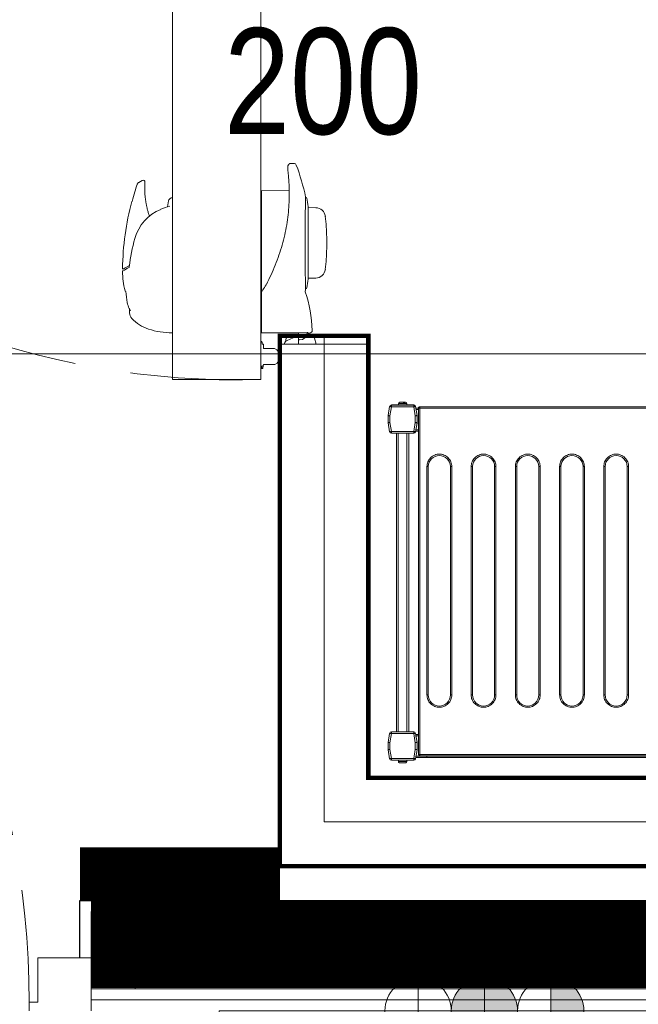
# Model space of a CAD drawing. Header units: millimetres. Extents: x -13532 to 2392, y -5241 to 5322.
# Tile 170 of 256: x -11407 to -11337, y 2017 to 2129. Entities that reach past the tile are written whole.
import ezdxf

# ---------------------------------------------------------------- set-up
doc = ezdxf.new("R2010")
doc.units = ezdxf.units.MM
doc.linetypes.add('DASHED', pattern=[19.05, 12.7, -6.35])
doc.linetypes.add('DGN_STYLE_2', pattern=[30.2, 18.12, -12.08])
doc.layers.get('0').update_dxf_attribs({"lineweight": 9, "true_color": 0x939393})
doc.layers.get('Defpoints').update_dxf_attribs({"true_color": 0xdae6d4})
for name, color, linetype, lineweight, true_color in [('a___wymiary', 7, 'Continuous', 5, 0x666666), ('batting - AGP1', 7, 'Continuous', 5, 0xadadad), ('daszed - TAPETA WINYLOWA', 7, 'Continuous', 13, 0x99c0fe), ('drzwi - AGP1', 7, 'Continuous', 13, 0x7f7f7f), ('EI15151515', 7, 'Continuous', 5, 0xf97533), ('Komory', 7, 'Continuous', 9, 0xcfcfcf), ('Meble - AGP1', 7, 'Continuous', 15, 0x999999), ('OPIS - AGP1', 7, 'Continuous', 0, 0x7f7f7f), ('profil - AGP1', 7, 'Continuous', 5, 0x3f3f3f), ('Regały', 7, 'Continuous', 9, 0xcfcfcf), ('WYMIARY - AGP1', 7, 'Continuous', 5, 0x716d5a)]:
    doc.layers.add(name, color=color, linetype=linetype, lineweight=lineweight, true_color=true_color)
for name, color, linetype, lineweight in [('CHLODNICTWO', 94, 'Continuous', 9), ('cz-gr', 122, 'Continuous', 30), ('GK - ŚRODEK - AGP1', 32, 'Continuous', 5)]:
    doc.layers.add(name, color=color, linetype=linetype, lineweight=lineweight)
doc.styles.add('Arch-Dim', font='simplex.shx', dxfattribs={"width": 0.75})
doc.styles.add('ARIAL', font='arial.ttf', dxfattribs={"width": 0.8})
doc.styles.add('ARIAL NARROW', font='ARIALN.TTF', dxfattribs={"width": 0.9})
doc.styles.add('JACEK_07', font='simplex.shx', dxfattribs={"width": 0.7})
doc.styles.add('text', font='simplex.shx')
doc.linetypes.add('BATTING', pattern='A,0.0001,-0.1,[134,ltypeshp.shx,S=0.1,R=0,X=-0.1,Y=0],-0.2,[134,ltypeshp.shx,S=0.1,R=180,X=0.1,Y=0],-0.1', length=0.4001)
doc.dimstyles.new('wymiary 10', dxfattribs={"dimscale": 2, "dimtxt": 2.5, "dimasz": 1, "dimexe": 1, "dimexo": 2.5, "dimgap": 0.25, "dimtad": 1, "dimdec": 1, "dimzin": 9, "dimtxsty": 'Arch-Dim', "dimblk": 'ARCHTICK', "dimcen": 1, "dimdle": 1, "dimclrd": 256, "dimclre": 256, "dimclrt": 256, "dimadec": 0, "dimazin": 0, "dimtfac": 1, "dimtdec": 1, "dimtofl": 0, "dimtmove": 1, "dimatfit": 3, "dimldrblk": 'NONE', "dimfxl": 1, "dimtolj": 1, "dimtzin": 0, "dimarcsym": 0})
doc.dimstyles.new('wymiary agp1', dxfattribs={"dimtxt": 15, "dimasz": 5, "dimexe": 5, "dimexo": 5, "dimgap": 1.8, "dimtad": 1, "dimdec": 3, "dimrnd": 0.5, "dimdsep": 46, "dimtxsty": 'ARIAL NARROW', "dimblk": 'znacznik', "dimcen": 1.5, "dimse1": 1, "dimse2": 1, "dimclrd": 256, "dimclre": 256, "dimazin": 0, "dimtfac": 1, "dimtdec": 3, "dimtmove": 1, "dimatfit": 3, "dimldrblk": 'znacznik', "dimfxl": 1000, "dimfxlon": 1, "dimlwd": -1, "dimarcsym": 0})

# ---------------------------------------------------------------- blocks, each defined once
blk = doc.blocks.new('*U169')
for p, q in [((110.5, 3), (104.5, 3)), ((104.5, -2), (104.5, 3)), ((110.5, 3), (110.5, -3)), ((103.5, -2), (103.5, -3)), ((103.5, -2), (104.5, -2))]:
    blk.add_line(p, q)
at = {"linetype": 'DASHED'}
blk.add_arc((8.5, -2), 95, 0, 90, dxfattribs=at)
for p in [(111, 3), (111, 0)]:
    blk.add_point(p)
blk = doc.blocks.new('_ArchTick')
at = {"color": 0, "linetype": 'ByBlock', "const_width": 0.15}
blk.add_lwpolyline([(-0.5, -0.5), (0.5, 0.5)], dxfattribs=at)
blk = doc.blocks.new('*D5390')
at = {"layer": 'Defpoints', "color": 0}
for p in [(60, -51.84), (0, -70), (60, -70)]:
    blk.add_point(p, dxfattribs=at)
at = {"layer": 'Meble - AGP1', "lineweight": -2}
for p, q in [((0, -65), (0, -49.84)), ((60, -65), (60, -49.84)), ((-2, -51.84), (62, -51.84))]:
    blk.add_line(p, q, dxfattribs=at)
at = {"layer": 'Meble - AGP1', "lineweight": -2, "xscale": 2, "yscale": 2, "zscale": 2, "rotation": 180}
blk.add_blockref('_ArchTick', (0, -51.84), dxfattribs=at)
at = {"layer": 'Meble - AGP1', "lineweight": -2, "xscale": 2, "yscale": 2, "zscale": 2}
blk.add_blockref('_ArchTick', (60, -51.84), dxfattribs=at)
at = {"layer": 'Meble - AGP1', "insert": (30, -47.94), "char_height": 5, "attachment_point": 5, "style": 'Arch-Dim'}
blk.add_mtext('\\A1;60', dxfattribs=at)
blk = doc.blocks.new('_None', base_point=(2.5, 0))
blk = doc.blocks.new('Woda_ciepla')
for p, q in [((0, -7.5), (0, 7.5)), ((0, 0), (0, 7.5)), ((7.5, 0), (-7.5, 0))]:
    blk.add_line(p, q)
blk.add_circle((0, 0), 3.75)
blk = doc.blocks.new('Odplyw_wody')
blk.add_hatch(color=256).paths.add_polyline_path([(0, 3.75, -1), (0, -3.75, -1)])
for p, q in [((0, -7.5), (0, 7.5)), ((7.5, 0), (-7.5, 0))]:
    blk.add_line(p, q)
blk.add_circle((0, 0), 3.75)
blk = doc.blocks.new('Woda_zimna')
blk.add_hatch(color=256).paths.add_polyline_path([(0, 3.75, -0.414214), (3.75, 0), (-3.75, 0, -0.414214)])
for p, q in [((0, -7.5), (0, 7.5)), ((7.5, 0), (-7.5, 0))]:
    blk.add_line(p, q)
blk.add_circle((0, 0), 3.75)
blk = doc.blocks.new('*U385')
at = {"const_width": 0.5}
blk.add_lwpolyline([(140, 190), (140, 200), (200, 200), (200, 0), (0, 0), (0, 200), (60, 200), (60, 190), (10, 190), (10, 10), (190, 10), (190, 190)], close=True, dxfattribs=at)
at = {"layer": 'batting - AGP1', "linetype": 'BATTING', "ltscale": 11}
blk.add_lwpolyline([(60, 195), (5, 195), (5, 5), (195, 5), (195, 195), (140, 195)], dxfattribs=at)
blk = doc.blocks.new('*U387')
at = {"layer": 'Meble - AGP1', "lineweight": 15}
for p, q in [((1.73, 0), (1.82, 0)), ((0.18, -0.47), (0, -1.51)), ((0.18, -0.47), (0, -1.5)), ((0.38, -0.51), (0.2, -1.53)), ((2.9, -0.3), (0.38, -0.3)), ((0.38, -0.31), (0.38, -0.51)), ((2.9, -0.31), (0.38, -0.31)), ((2.9, -0.51), (0.38, -0.51)), ((1.17, -0.15), (1.17, -0.3)), ((2.12, -0.15), (1.17, -0.15)), ((1.88, -0.12), (1.76, -0.12)), ((2.12, -0.3), (2.12, -0.15)), ((2.9, -0.51), (2.9, -0.31)), ((3.08, -1.53), (2.9, -0.51)), ((3.28, -1.51), (3.1, -0.47)), ((3.28, -1.5), (3.1, -0.47)), ((3.43, -0.68), (3.14, -0.68)), ((3.43, -0.82), (3.16, -0.82)), ((3.43, -0.67), (3.43, -39.87)), ((3.58, -0.67), (3.43, -0.67)), ((3.58, -0.52), (3.58, -0.52)), ((42.98, -0.52), (3.58, -0.52)), ((3.58, -0.52), (3.58, -0.67)), ((42.98, -0.67), (3.58, -0.67)), ((3.58, -0.67), (3.58, -39.87)), ((0, -1.5), (0, -2.3)), ((0, -1.51), (0, -2.29)), ((0.2, -1.53), (0.2, -2.29)), ((3.08, -2.29), (3.08, -1.53)), ((3.28, -1.51), (3.28, -1.5)), ((3.28, -2.29), (3.28, -1.51)), ((0, -2.29), (0.2, -2.29)), ((0, -2.3), (0, -2.3)), ((0, -2.33), (0.18, -3.34)), ((0.2, -2.29), (0.38, -3.31)), ((0.38, -3.31), (2.9, -3.31)), ((0.38, -3.31), (0.38, -3.51)), ((2.9, -3.31), (3.08, -2.29)), ((2.9, -3.51), (2.9, -3.31)), ((3.08, -2.29), (3.28, -2.29)), ((3.1, -3.34), (3.28, -2.33)), ((3.43, -3.28), (3.12, -3.28)), ((3.28, -2.38), (3.15, -3.12)), ((3.43, -3.12), (3.15, -3.12)), ((3.28, -2.3), (3.28, -2.29)), ((3.28, -2.3), (3.28, -2.38)), ((3.28, -2.3), (3.28, -2.3)), ((0.38, -3.51), (2.9, -3.51)), ((0.94, -3.51), (0.94, -37.3)), ((1.14, -3.51), (1.14, -37.3)), ((2.14, -3.51), (2.14, -37.3)), ((2.34, -3.51), (2.34, -37.3)), ((4.4, -33.12), (4.4, -7.27)), ((4.4, -7.27), (4.55, -7.27)), ((4.55, -33.12), (4.55, -7.27)), ((7.05, -7.27), (7.05, -33.12)), ((7.05, -7.27), (7.2, -7.27)), ((7.2, -7.27), (7.2, -33.12)), ((9.4, -33.12), (9.4, -7.27)), ((9.4, -7.27), (9.55, -7.27)), ((9.55, -33.12), (9.55, -7.27)), ((12.05, -7.27), (12.05, -33.12)), ((12.05, -7.27), (12.2, -7.27)), ((12.2, -7.27), (12.2, -33.12)), ((14.4, -33.12), (14.4, -7.27)), ((14.4, -7.27), (14.55, -7.27)), ((14.55, -33.12), (14.55, -7.27)), ((17.05, -7.27), (17.05, -33.12)), ((17.05, -7.27), (17.2, -7.27)), ((17.2, -7.27), (17.2, -33.12)), ((19.4, -33.12), (19.4, -7.27)), ((19.4, -7.27), (19.55, -7.27)), ((19.55, -33.12), (19.55, -7.27)), ((22.05, -7.27), (22.05, -33.12)), ((22.05, -7.27), (22.2, -7.27)), ((22.2, -7.27), (22.2, -33.12)), ((24.4, -33.12), (24.4, -7.27)), ((24.4, -7.27), (24.55, -7.27)), ((24.55, -33.12), (24.55, -7.27)), ((27.05, -7.27), (27.05, -33.12)), ((27.05, -7.27), (27.2, -7.27)), ((27.2, -7.27), (27.2, -33.12)), ((4.4, -33.12), (4.55, -33.12)), ((7.2, -33.12), (7.05, -33.12)), ((9.4, -33.12), (9.55, -33.12)), ((12.2, -33.12), (12.05, -33.12)), ((14.4, -33.12), (14.55, -33.12)), ((17.2, -33.12), (17.05, -33.12)), ((19.4, -33.12), (19.55, -33.12)), ((22.2, -33.12), (22.05, -33.12)), ((24.4, -33.12), (24.55, -33.12)), ((27.2, -33.12), (27.05, -33.12)), ((0.18, -37.47), (0, -38.5)), ((0, -38.5), (0.18, -37.47)), ((0.38, -37.5), (0.2, -38.52)), ((0.38, -37.3), (0.38, -37.5)), ((2.9, -37.3), (0.38, -37.3)), ((2.9, -37.5), (0.38, -37.5)), ((2.9, -37.5), (2.9, -37.3)), ((3.08, -38.52), (2.9, -37.5)), ((3.28, -38.5), (3.1, -37.47)), ((3.43, -37.58), (3.12, -37.58)), ((3.15, -37.73), (3.28, -38.48)), ((3.43, -37.73), (3.15, -37.73)), ((0, -38.5), (0, -39.28)), ((0, -39.3), (0, -38.5)), ((0.2, -38.52), (0.2, -39.28)), ((3.08, -39.28), (3.08, -38.52)), ((3.28, -38.48), (3.28, -38.5)), ((3.28, -39.28), (3.28, -38.5)), ((0, -39.28), (0.2, -39.28)), ((0.18, -40.33), (0, -39.3)), ((0, -39.32), (0.18, -40.33)), ((0.2, -39.28), (0.38, -40.3)), ((2.9, -40.3), (3.08, -39.28)), ((3.08, -39.28), (3.28, -39.28)), ((3.1, -40.33), (3.28, -39.32)), ((4.38, -40.03), (3.16, -40.03)), ((3.28, -39.28), (3.28, -39.3)), ((3.28, -39.3), (3.28, -39.32)), ((3.43, -39.87), (3.58, -39.87)), ((3.58, -39.87), (42.98, -39.87)), ((3.58, -39.97), (3.58, -39.87)), ((3.58, -40.02), (3.58, -39.97)), ((3.58, -40.02), (42.98, -40.02)), ((4.38, -40.02), (4.38, -40.03)), ((131.28, -40.03), (4.38, -40.03)), ((4.38, -40.03), (4.38, -40.18)), ((0.38, -40.3), (2.9, -40.3)), ((0.38, -40.3), (0.38, -40.5)), ((0.38, -40.5), (2.9, -40.5)), ((1.17, -40.5), (1.17, -40.65)), ((1.17, -40.65), (2.12, -40.65)), ((1.17, -40.68), (1.17, -40.68)), ((2.11, -40.68), (2.11, -40.68)), ((2.12, -40.65), (2.12, -40.5)), ((2.9, -40.5), (2.9, -40.3)), ((4.38, -40.18), (3.13, -40.18)), ((131.28, -40.18), (4.38, -40.18))]:
    blk.add_line(p, q, dxfattribs=at)
at = {"layer": 'Meble - AGP1', "lineweight": 15, "flags": 128}
for points in [[(0.38, -0.51), (0.34, -0.5), (0.3, -0.5), (0.27, -0.49), (0.24, -0.48), (0.22, -0.48), (0.2, -0.48), (0.19, -0.47), (0.18, -0.47)], [(3.1, -0.47), (3.1, -0.47), (3.09, -0.48), (3.07, -0.48), (3.04, -0.48), (3.01, -0.49), (2.98, -0.5), (2.94, -0.5), (2.9, -0.51)], [(0, -1.51), (0, -1.51), (0.01, -1.51), (0.03, -1.51), (0.05, -1.51), (0.07, -1.52), (0.1, -1.52), (0.13, -1.52), (0.17, -1.52), (0.2, -1.53)], [(3.08, -1.53), (3.12, -1.52), (3.16, -1.52), (3.19, -1.52), (3.22, -1.51), (3.25, -1.51), (3.27, -1.51), (3.28, -1.51), (3.28, -1.51)], [(0.2, -2.29), (0.16, -2.3), (0.12, -2.3), (0.09, -2.31), (0.06, -2.32), (0.04, -2.32), (0.02, -2.32), (0.01, -2.33), (0, -2.33)], [(0.18, -3.34), (0.19, -3.34), (0.2, -3.34), (0.22, -3.34), (0.24, -3.33), (0.27, -3.33), (0.3, -3.32), (0.34, -3.32), (0.38, -3.31)], [(2.9, -3.31), (2.94, -3.32), (2.98, -3.32), (3.01, -3.33), (3.04, -3.33), (3.07, -3.34), (3.09, -3.34), (3.1, -3.34), (3.1, -3.34)], [(3.28, -2.33), (3.28, -2.33), (3.27, -2.32), (3.25, -2.32), (3.22, -2.32), (3.19, -2.31), (3.16, -2.3), (3.12, -2.3), (3.08, -2.29)], [(3.15, -3.12), (3.15, -3.15), (3.14, -3.18), (3.14, -3.2), (3.13, -3.22), (3.13, -3.24), (3.13, -3.25), (3.13, -3.27), (3.12, -3.27), (3.12, -3.28)], [(0.38, -37.5), (0.34, -37.49), (0.3, -37.49), (0.27, -37.48), (0.24, -37.48), (0.22, -37.47), (0.2, -37.47), (0.19, -37.47), (0.18, -37.47)], [(3.1, -37.47), (3.1, -37.47), (3.09, -37.47), (3.07, -37.47), (3.04, -37.48), (3.01, -37.48), (2.98, -37.49), (2.94, -37.49), (2.9, -37.5)], [(3.12, -37.58), (3.13, -37.58), (3.13, -37.59), (3.13, -37.6), (3.13, -37.62), (3.14, -37.64), (3.14, -37.67), (3.15, -37.7), (3.15, -37.73)], [(0, -38.5), (0, -38.5), (0.02, -38.5), (0.03, -38.5), (0.06, -38.51), (0.09, -38.51), (0.12, -38.51), (0.16, -38.51), (0.2, -38.52)], [(3.08, -38.52), (3.12, -38.51), (3.15, -38.51), (3.18, -38.51), (3.21, -38.51), (3.24, -38.5), (3.26, -38.5), (3.27, -38.5), (3.28, -38.5), (3.28, -38.5)], [(0.2, -39.28), (0.16, -39.29), (0.12, -39.3), (0.09, -39.3), (0.06, -39.31), (0.04, -39.31), (0.02, -39.31), (0.01, -39.32), (0, -39.32)], [(3.28, -39.32), (3.28, -39.32), (3.27, -39.31), (3.25, -39.31), (3.22, -39.31), (3.19, -39.3), (3.16, -39.3), (3.12, -39.29), (3.08, -39.28)], [(0.18, -40.33), (0.19, -40.33), (0.2, -40.33), (0.22, -40.33), (0.24, -40.32), (0.27, -40.32), (0.3, -40.31), (0.34, -40.31), (0.38, -40.3)], [(2.9, -40.3), (2.94, -40.31), (2.98, -40.31), (3.01, -40.32), (3.04, -40.32), (3.07, -40.33), (3.09, -40.33), (3.1, -40.33), (3.1, -40.33)]]:
    blk.add_lwpolyline(points, dxfattribs=at)
at = {"layer": 'Meble - AGP1', "lineweight": 15}
for centre, radius, start, end in [((0.38, -0.5), 0.2, 90, 170), ((0.38, -0.51), 0.2, 90, 170), ((1.32, -0.15), 0.15, 90, 180), ((1.97, -0.15), 0.15, 0, 90), ((2.9, -0.5), 0.2, 10, 90), ((2.9, -0.51), 0.2, 10, 90), ((0.2, -2.29), 0.2, 180, 190), ((3.08, -2.29), 0.2, 350, 0), ((0.38, -3.31), 0.2, 190, 270), ((2.9, -3.31), 0.2, 270, 350), ((5.8, -7.27), 1.25, 0, 180), ((10.8, -7.27), 1.25, 0, 180), ((15.8, -7.27), 1.25, 0, 180), ((20.8, -7.27), 1.25, 0, 180), ((25.8, -7.27), 1.25, 0, 180), ((5.8, -33.12), 1.25, 180, 0), ((10.8, -33.12), 1.25, 180, 0), ((15.8, -33.12), 1.25, 180, 0), ((20.8, -33.12), 1.25, 180, 0), ((25.8, -33.12), 1.25, 180, 0), ((0.38, -37.5), 0.2, 90, 170), ((0.38, -37.5), 0.2, 90, 170), ((2.9, -37.5), 0.2, 10, 90), ((0.2, -39.28), 0.2, 180, 190), ((3.08, -39.28), 0.2, 350, 0), ((3.58, -39.87), 0.15, 180, 270), ((0.38, -40.3), 0.2, 190, 270), ((0.38, -40.3), 0.2, 190, 270), ((1.32, -40.65), 0.15, 180, 191.537), ((1.97, -40.65), 0.15, 348.463, 0), ((2.9, -40.3), 0.2, 270, 350)]:
    blk.add_arc(centre, radius, start, end, dxfattribs=at)
for points, knots in [([(1.71, 0), (1.67, 0), (1.6, 0), (1.49, 0), (1.39, 0), (1.34, 0), (1.31, 0), (1.32, 0), (1.32, 0)], [0, 0, 0, 0, 0.188945, 0.389816, 0.590684, 0.779625, 0.968579, 1, 1, 1, 1]), ([(1.76, -0.12), (1.76, -0.1), (1.76, -0.07), (1.75, -0.03), (1.73, -0.01), (1.72, 0), (1.71, 0)], [0, 0, 0, 0, 0.243636, 0.487267, 0.73198, 1, 1, 1, 1]), ([(1.92, 0), (1.91, 0), (1.89, 0), (1.85, 0), (1.82, 0)], [0, 0, 0, 0, 0.31192, 1, 1, 1, 1]), ([(1.82, 0), (1.83, 0), (1.84, -0.01), (1.86, -0.03), (1.87, -0.07), (1.87, -0.1), (1.88, -0.12)], [0, 0, 0, 0, 0.250222, 0.500532, 0.748158, 1, 1, 1, 1]), ([(3.58, -0.52), (3.57, -0.52), (3.55, -0.52), (3.52, -0.53), (3.5, -0.55), (3.47, -0.57), (3.44, -0.61), (3.44, -0.65), (3.43, -0.67)], [0, 0, 0, 0, 0.130769, 0.260026, 0.387968, 0.514575, 0.761736, 1, 1, 1, 1]), ([(4.4, -7.27), (4.41, -7.18), (4.42, -7), (4.49, -6.74), (4.62, -6.49), (4.81, -6.27), (5.03, -6.09), (5.28, -5.96), (5.54, -5.88), (5.8, -5.86), (6.06, -5.88), (6.33, -5.96), (6.58, -6.09), (6.8, -6.27), (6.98, -6.49), (7.11, -6.74), (7.19, -7), (7.2, -7.18), (7.2, -7.27)], [0, 0, 0, 0, 0.058258, 0.120006, 0.18432, 0.25, 0.31568, 0.379994, 0.441742, 0.5, 0.558258, 0.620006, 0.68432, 0.75, 0.81568, 0.879994, 0.941742, 1, 1, 1, 1]), ([(9.4, -7.27), (9.41, -7.18), (9.42, -7), (9.49, -6.74), (9.62, -6.49), (9.81, -6.27), (10.03, -6.09), (10.28, -5.96), (10.54, -5.88), (10.8, -5.86), (11.06, -5.88), (11.33, -5.96), (11.58, -6.09), (11.8, -6.27), (11.98, -6.49), (12.11, -6.74), (12.19, -7), (12.2, -7.18), (12.2, -7.27)], [0, 0, 0, 0, 0.058258, 0.120006, 0.18432, 0.25, 0.31568, 0.379994, 0.441742, 0.5, 0.558258, 0.620006, 0.68432, 0.75, 0.81568, 0.879994, 0.941742, 1, 1, 1, 1]), ([(14.4, -7.27), (14.41, -7.18), (14.42, -7), (14.49, -6.74), (14.62, -6.49), (14.81, -6.27), (15.03, -6.09), (15.28, -5.96), (15.54, -5.88), (15.8, -5.86), (16.06, -5.88), (16.33, -5.96), (16.58, -6.09), (16.8, -6.27), (16.98, -6.49), (17.11, -6.74), (17.19, -7), (17.2, -7.18), (17.2, -7.27)], [0, 0, 0, 0, 0.058258, 0.120006, 0.18432, 0.25, 0.31568, 0.379994, 0.441742, 0.5, 0.558258, 0.620006, 0.68432, 0.75, 0.81568, 0.879994, 0.941742, 1, 1, 1, 1]), ([(19.4, -7.27), (19.41, -7.18), (19.42, -7), (19.49, -6.74), (19.62, -6.49), (19.81, -6.27), (20.03, -6.09), (20.28, -5.96), (20.54, -5.88), (20.8, -5.86), (21.06, -5.88), (21.33, -5.96), (21.58, -6.09), (21.8, -6.27), (21.98, -6.49), (22.11, -6.74), (22.19, -7), (22.2, -7.18), (22.2, -7.27)], [0, 0, 0, 0, 0.058258, 0.120006, 0.18432, 0.25, 0.31568, 0.379994, 0.441742, 0.5, 0.558258, 0.620006, 0.68432, 0.75, 0.81568, 0.879994, 0.941742, 1, 1, 1, 1]), ([(24.4, -7.27), (24.41, -7.18), (24.42, -7), (24.49, -6.74), (24.62, -6.49), (24.81, -6.27), (25.03, -6.09), (25.28, -5.96), (25.54, -5.88), (25.8, -5.86), (26.06, -5.88), (26.33, -5.96), (26.58, -6.09), (26.8, -6.27), (26.98, -6.49), (27.11, -6.74), (27.19, -7), (27.2, -7.18), (27.2, -7.27)], [0, 0, 0, 0, 0.058258, 0.120006, 0.18432, 0.25, 0.31568, 0.379994, 0.441742, 0.5, 0.558258, 0.620006, 0.68432, 0.75, 0.81568, 0.879994, 0.941742, 1, 1, 1, 1]), ([(7.2, -33.12), (7.2, -33.2), (7.19, -33.38), (7.11, -33.64), (6.98, -33.89), (6.8, -34.11), (6.58, -34.29), (6.33, -34.42), (6.06, -34.5), (5.8, -34.52), (5.54, -34.5), (5.28, -34.42), (5.03, -34.29), (4.81, -34.11), (4.62, -33.89), (4.49, -33.64), (4.42, -33.38), (4.41, -33.2), (4.4, -33.12)], [0, 0, 0, 0, 0.058258, 0.120006, 0.18432, 0.25, 0.31568, 0.379994, 0.441742, 0.5, 0.558258, 0.620006, 0.68432, 0.75, 0.81568, 0.879994, 0.941742, 1, 1, 1, 1]), ([(12.2, -33.12), (12.2, -33.2), (12.19, -33.38), (12.11, -33.64), (11.98, -33.89), (11.8, -34.11), (11.58, -34.29), (11.33, -34.42), (11.06, -34.5), (10.8, -34.52), (10.54, -34.5), (10.28, -34.42), (10.03, -34.29), (9.81, -34.11), (9.62, -33.89), (9.49, -33.64), (9.42, -33.38), (9.41, -33.2), (9.4, -33.12)], [0, 0, 0, 0, 0.058258, 0.120006, 0.18432, 0.25, 0.31568, 0.379994, 0.441742, 0.5, 0.558258, 0.620006, 0.68432, 0.75, 0.81568, 0.879994, 0.941742, 1, 1, 1, 1]), ([(17.2, -33.12), (17.2, -33.2), (17.19, -33.38), (17.11, -33.64), (16.98, -33.89), (16.8, -34.11), (16.58, -34.29), (16.33, -34.42), (16.06, -34.5), (15.8, -34.52), (15.54, -34.5), (15.28, -34.42), (15.03, -34.29), (14.81, -34.11), (14.62, -33.89), (14.49, -33.64), (14.42, -33.38), (14.41, -33.2), (14.4, -33.12)], [0, 0, 0, 0, 0.058258, 0.120006, 0.18432, 0.25, 0.31568, 0.379994, 0.441742, 0.5, 0.558258, 0.620006, 0.68432, 0.75, 0.81568, 0.879994, 0.941742, 1, 1, 1, 1]), ([(22.2, -33.12), (22.2, -33.2), (22.19, -33.38), (22.11, -33.64), (21.98, -33.89), (21.8, -34.11), (21.58, -34.29), (21.33, -34.42), (21.06, -34.5), (20.8, -34.52), (20.54, -34.5), (20.28, -34.42), (20.03, -34.29), (19.81, -34.11), (19.62, -33.89), (19.49, -33.64), (19.42, -33.38), (19.41, -33.2), (19.4, -33.12)], [0, 0, 0, 0, 0.058258, 0.120006, 0.18432, 0.25, 0.31568, 0.379994, 0.441742, 0.5, 0.558258, 0.620006, 0.684321, 0.75, 0.81568, 0.879994, 0.941742, 1, 1, 1, 1]), ([(27.2, -33.12), (27.2, -33.2), (27.19, -33.38), (27.11, -33.64), (26.98, -33.89), (26.8, -34.11), (26.58, -34.29), (26.33, -34.42), (26.06, -34.5), (25.8, -34.52), (25.54, -34.5), (25.28, -34.42), (25.03, -34.29), (24.81, -34.11), (24.62, -33.89), (24.49, -33.64), (24.42, -33.38), (24.41, -33.2), (24.4, -33.12)], [0, 0, 0, 0, 0.058258, 0.120005, 0.18432, 0.25, 0.31568, 0.379994, 0.441742, 0.5, 0.558258, 0.620006, 0.684321, 0.75, 0.81568, 0.879994, 0.941742, 1, 1, 1, 1]), ([(1.17, -40.68), (1.18, -40.7), (1.19, -40.73), (1.22, -40.77), (1.27, -40.79), (1.3, -40.8), (1.32, -40.8)], [0, 0, 0, 0, 0.243643, 0.487245, 0.731956, 1, 1, 1, 1]), ([(1.32, -40.8), (1.33, -40.8), (1.35, -40.8), (1.43, -40.8), (1.53, -40.8), (1.64, -40.8), (1.75, -40.8), (1.85, -40.8), (1.93, -40.8), (1.95, -40.8), (1.96, -40.8)], [0, 0, 0, 0, 0.121175, 0.250001, 0.378823, 0.5, 0.621177, 0.749999, 0.878825, 1, 1, 1, 1]), ([(1.96, -40.8), (1.98, -40.8), (2.01, -40.79), (2.06, -40.77), (2.09, -40.73), (2.1, -40.7), (2.11, -40.68)], [0, 0, 0, 0, 0.250219, 0.500551, 0.74815, 1, 1, 1, 1])]:
    blk.add_open_spline(points, degree=3, knots=knots, dxfattribs=at)
blk = doc.blocks.new('*U386')
at = {"layer": 'drzwi - AGP1', "transparency": 33554687}
for p, q in [((8.51, 22.72), (8.6, 22.57)), ((8.6, 22.57), (8.91, 22.03)), ((3.55, 22), (3.98, 22)), ((18.32, 20.96), (18.54, 20.58)), ((1.28, 17.17), (16.58, 17.17)), ((1.78, 17.15), (1.78, 17.17)), ((1.78, 17.15), (16.21, 17.15)), ((15.54, 17.72), (16.23, 17.59)), ((16.21, 17.15), (16.2, 17.17)), ((16.58, 17.17), (16.55, 17.29)), ((1.28, 2.95), (1.28, 7.1)), ((1.28, 7.1), (17.37, 7.1)), ((1.29, 7.1), (1.32, 1.94)), ((6.14, 6.92), (6.02, 6.99)), ((6.26, 6.85), (6.14, 6.92)), ((6.41, 6.76), (6.26, 6.85)), ((6.56, 6.67), (6.41, 6.76)), ((17.37, 7.1), (17.4, 3.94)), ((6.56, 6.67), (6.74, 6.57)), ((6.74, 6.57), (6.76, 6.56)), ((6.76, 6.56), (6.82, 6.52)), ((6.82, 6.52), (6.85, 6.5)), ((6.85, 6.5), (7.04, 6.41)), ((7.04, 6.41), (7.31, 6.27)), ((7.31, 6.27), (7.58, 6.13)), ((7.58, 6.13), (7.85, 6.01)), ((7.85, 6.01), (8.13, 5.88)), ((8.13, 5.88), (8.4, 5.76)), ((8.4, 5.76), (8.68, 5.64)), ((8.68, 5.64), (8.96, 5.53)), ((0.1, 4.47), (0, 4.5)), ((8.96, 5.53), (9.24, 5.42)), ((9.24, 5.42), (9.52, 5.31)), ((9.52, 5.31), (9.8, 5.21)), ((9.8, 5.21), (10.08, 5.11)), ((10.08, 5.11), (10.37, 5.01)), ((10.37, 5.01), (10.65, 4.92)), ((10.65, 4.92), (10.93, 4.84)), ((10.93, 4.84), (11.22, 4.75)), ((11.22, 4.75), (11.51, 4.68)), ((11.51, 4.68), (11.79, 4.6)), ((11.79, 4.6), (12.08, 4.53)), ((12.08, 4.53), (12.37, 4.46)), ((12.37, 4.46), (12.65, 4.4)), ((0.68, 4.28), (0.28, 4.39)), ((0.87, 3.16), (0.43, 4.18)), ((0.9, 3.99), (0.9, 2.89)), ((12.65, 4.4), (12.94, 4.34)), ((12.94, 4.34), (13.22, 4.29)), ((13.22, 4.29), (13.51, 4.24)), ((13.51, 4.24), (13.8, 4.19)), ((13.8, 4.19), (14.08, 4.15)), ((14.08, 4.15), (14.37, 4.11)), ((14.37, 4.11), (14.65, 4.07)), ((14.65, 4.07), (14.94, 4.04)), ((14.94, 4.04), (15.22, 4.02)), ((15.22, 4.02), (15.51, 3.99)), ((15.51, 3.99), (15.79, 3.98)), ((15.79, 3.98), (16.08, 3.96)), ((16.08, 3.96), (16.36, 3.95)), ((16.36, 3.95), (16.64, 3.94)), ((16.64, 3.94), (16.93, 3.94)), ((16.93, 3.94), (17.21, 3.94)), ((17.21, 3.94), (17.49, 3.94)), ((17.49, 3.94), (17.77, 3.95)), ((17.77, 3.95), (18.05, 3.97)), ((18.05, 3.97), (18.33, 3.98)), ((18.33, 3.98), (18.6, 4)), ((18.6, 4), (18.88, 4.03)), ((18.88, 4.03), (18.91, 4.03)), ((18.91, 4.03), (18.99, 4.04)), ((18.99, 4.04), (19.09, 4.05)), ((19.09, 4.05), (19.18, 4.05)), ((19.18, 4.05), (19.26, 4.06)), ((19.26, 4.06), (19.35, 4.07)), ((19.35, 4.07), (19.43, 4.08)), ((19.43, 4.08), (19.51, 4.08)), ((19.51, 4.08), (19.59, 4.09)), ((19.59, 4.09), (19.66, 4.09)), ((19.66, 4.09), (19.73, 4.09)), ((19.73, 4.09), (19.8, 4.1)), ((19.8, 4.1), (19.86, 4.1)), ((19.86, 4.1), (19.92, 4.1)), ((19.92, 4.1), (19.97, 4.1)), ((19.97, 4.1), (20.02, 4.1)), ((20.02, 4.1), (20.07, 4.1)), ((20.07, 4.1), (20.11, 4.1)), ((20.11, 4.1), (20.16, 4.09)), ((20.16, 4.09), (20.19, 4.09)), ((20.19, 4.09), (20.23, 4.08)), ((20.23, 4.08), (20.26, 4.07)), ((20.26, 4.07), (20.28, 4.06)), ((20.28, 4.06), (20.3, 4.05)), ((20.3, 4.05), (20.32, 4.04)), ((20.32, 4.04), (20.32, 4.03)), ((20.33, 4.03), (20.34, 4.01)), ((20.34, 4.01), (20.37, 3.98)), ((20.37, 3.98), (20.39, 3.96)), ((20.39, 3.96), (20.41, 3.94)), ((20.41, 3.94), (20.42, 3.92)), ((20.42, 3.92), (20.43, 3.91)), ((20.43, 3.91), (20.44, 3.9)), ((20.44, 3.9), (20.44, 3.9)), ((20.44, 3.9), (20.44, 3.9)), ((20.47, 3.83), (20.47, 3.43)), ((0, 2.9), (0.85, 2.9)), ((0.59, 2.89), (1.32, 2.89)), ((1.28, 2.95), (1.32, 2.95)), ((0.88, 1.28), (0.88, 1.27)), ((0.9, 2.06), (0.9, 1.38)), ((1.27, 1.85), (1.32, 1.85)), ((1.27, 1.65), (1.27, 1.85)), ((1.32, 1.93), (1.32, 1.94)), ((1.32, 1.9), (1.32, 1.93)), ((1.32, 1.87), (1.32, 1.9)), ((1.32, 1.85), (1.32, 1.87)), ((1.32, 1.85), (1.32, 1.85)), ((6.28, 2.1), (6.25, 2.1)), ((6.25, 2.1), (6.25, 2.1)), ((6.32, 2.1), (6.28, 2.1)), ((6.29, 2.08), (6.29, 2.1)), ((6.38, 2.1), (6.32, 2.1)), ((6.45, 2.1), (6.38, 2.1)), ((6.54, 2.11), (6.45, 2.1)), ((6.64, 2.11), (6.54, 2.11)), ((6.76, 2.11), (6.64, 2.11)), ((6.89, 2.11), (6.76, 2.11)), ((7.04, 2.11), (6.89, 2.11)), ((7.21, 2.12), (7.04, 2.11)), ((7.38, 2.12), (7.21, 2.12)), ((15.57, 1.82), (7.37, 1.82)), ((7.57, 2.12), (7.38, 2.12)), ((7.49, 0.94), (7.47, 1.82)), ((7.77, 2.13), (7.57, 2.12)), ((7.97, 2.13), (7.77, 2.13)), ((8.18, 2.13), (7.97, 2.13)), ((8.4, 2.13), (8.18, 2.13)), ((8.63, 2.14), (8.4, 2.13)), ((8.88, 2.14), (8.63, 2.14)), ((9.14, 2.14), (8.88, 2.14)), ((9.41, 2.14), (9.14, 2.14)), ((9.68, 2.14), (9.41, 2.14)), ((9.96, 2.15), (9.68, 2.14)), ((10.24, 2.15), (9.96, 2.15)), ((10.53, 2.15), (10.24, 2.15)), ((10.82, 2.15), (10.53, 2.15)), ((11.11, 2.15), (10.82, 2.15)), ((11.4, 2.15), (11.11, 2.15)), ((11.7, 2.15), (11.4, 2.15)), ((11.99, 2.15), (11.7, 2.15)), ((12.28, 2.15), (11.99, 2.15)), ((12.57, 2.15), (12.28, 2.15)), ((12.85, 2.15), (12.57, 2.15)), ((13.14, 2.14), (12.85, 2.15)), ((13.41, 2.14), (13.14, 2.14)), ((13.68, 2.14), (13.41, 2.14)), ((13.94, 2.14), (13.68, 2.14)), ((14.2, 2.14), (13.94, 2.14)), ((14.44, 2.13), (14.2, 2.14)), ((14.68, 2.13), (14.44, 2.13)), ((14.91, 2.13), (14.68, 2.13)), ((15.12, 2.13), (14.91, 2.13)), ((15.33, 2.12), (15.12, 2.13)), ((15.52, 2.12), (15.33, 2.12)), ((15.47, 1.82), (15.45, 0.94)), ((15.7, 2.12), (15.52, 2.12)), ((15.86, 2.12), (15.7, 2.12)), ((16.02, 2.11), (15.86, 2.12)), ((16.15, 2.11), (16.02, 2.11)), ((16.28, 2.11), (16.15, 2.11)), ((16.38, 2.11), (16.28, 2.11)), ((16.47, 2.1), (16.38, 2.11)), ((16.55, 2.1), (16.47, 2.1)), ((16.61, 2.1), (16.55, 2.1)), ((16.66, 2.1), (16.61, 2.1)), ((16.65, 2.1), (16.65, 2.08)), ((16.68, 2.1), (16.66, 2.1)), ((16.69, 2.1), (16.68, 2.1)), ((16.69, 2.1), (16.69, 2.1)), ((0.68, 1.08), (0, 0.9)), ((10.82, -0.29), (12.12, -0.29))]:
    blk.add_line(p, q, dxfattribs=at)
at = {"layer": 'drzwi - AGP1', "ltscale": 0.1, "transparency": 33554687}
blk.add_line((0.9, 2.89), (0.9, 2.06), dxfattribs=at)
at = {"layer": 'drzwi - AGP1', "transparency": 33554684}
for points in [[(84, 7.23, -0.414214), (83.92, 7.15), (-3.92, 7.15, -0.414214), (-4, 7.23), (-4, 17.07, -0.414814), (-3.93, 17.15), (83.91, 17.15, -0.414814), (84, 17.07), (84, 7.23)], [(0.01, 6.95), (0.01, 7), (0.11, 7, 0.175422), (0.3, 7.07, 0.244753), (0.31, 7.09), (0.31, 7.12, 0.414214), (0.28, 7.15), (-2.47, 7.15, 0.414214), (-2.49, 7.12), (-2.49, 7.09, 0.200685), (-2.48, 7.07), (-2.43, 7.03), (-2.75, 7.1), (-2.76, 7.05, 0.414214), (-2.68, 6.93), (-2.29, 6.85), (-2.29, 5.57, 0.649069), (-0.49, 5.6), (-0.49, 6.85), (-0.09, 6.85, 0.414214), (0.01, 6.95)]]:
    blk.add_lwpolyline(points, format="xyb", dxfattribs=at)
blk.add_lwpolyline([(0, 5), (0, -5)], dxfattribs=at)
at = {"layer": 'drzwi - AGP1', "color": 254, "linetype": 'DASHED', "true_color": 0xe5e5e5, "transparency": 33554684}
blk.add_arc((87.1, 9.9), 91.13, 88.5842, 181.707, dxfattribs=at)
at = {"layer": 'drzwi - AGP1', "transparency": 33554687}
for centre, radius, start, end in [((176.19, -1437.28), 1469.59, 96.65121, 96.70085), ((8.28, 13.8), 9, 90.1845, 104.3275), ((8.25, 22.75), 0.05, 30.0045, 90.1822), ((2998124.4, 1730984.7), 3461925.68, 209.99998262, 209.99999613), ((8.56, 22.75), 0.05, 89.4509, 210), ((8.27, -7.2), 30, 74.7421, 89.4519), ((6, 18.48), 4.5, 133.3468, 162), ((3.53, 21.1), 0.902, 88.5205, 133.3237), ((7.96, 15.22), 7.87, 119.84, 121.9601), ((4.94, 20.51), 1.77, 97.286, 120.1602), ((5.89, -0.95), 23.18, 74.786, 82.8455), ((10.61, 16.58), 5.02, 22.2612, 74.2928), ((8.27, -7.22), 30.01, 72.5799, 74.7416), ((8.39, -6.83), 29.61, 70.878, 72.5905), ((17.72, 10.3), 10, 86.4098, 95.6102), ((18.37, 20.48), 0.2, 263.3009, 29.9542), ((10.28, 17.09), 9, 162, 179.5), ((8.92, 15.81), 6.89, 13.8515, 22.831), ((16.16, 17.2), 0.4, 13.02, 80.1584), ((-0.03, 3.99), 0.5, 23, 75), ((0.6, 3.99), 0.3, 0, 75), ((20.17, 3.43), 0.3, 290.6143, 0.0753), ((20.26, 3.96), 0.0994, 41.7156, 46.8378), ((20.37, 3.83), 0.1, 22.5613, 41.4404), ((20.37, 3.83), 0.1, 0, 22.5613), ((0.59, 2.79), 0.1, 90, 180), ((1.34, 2.79), 0.85, 180, 268.3774), ((0.85, 2.95), 0.05, 270, 0), ((0.5, 3), 0.4, 0, 23), ((11.47, 26.55), 25, 282.0583, 290.6235), ((0.6, 1.37), 0.3, 285, 339.9026), ((0.59, 1.38), 0.307, 340.1256, 0.0096), ((1.57, 1.65), 0.3, 180.5, 271.2445), ((1.27, 15.35), 14, 271.2445, 289.4981), ((5.98, 2.06), 0.1, 77.1623, 109.1967), ((11.47, 26.55), 25, 257.3579, 257.9398), ((6.41, 2.08), 0.12, 180, 260.8779), ((10.39, 26.84), 25.2, 260.8779, 263.1122), ((7.37, 1.87), 0.05, 263.1122, 270), ((15.57, 1.87), 0.05, 270, 276.8878), ((12.55, 26.84), 25.2, 276.8878, 279.1221), ((16.53, 2.08), 0.12, 279.1221, 0), ((8.59, 0.96), 1.1, 181, 263.5706), ((14.35, 0.96), 1.1, 276.4294, 359), ((11.47, 26.55), 26.85, 263.5706, 268.6225), ((11.47, 26.55), 26.85, 271.3775, 276.4294)]:
    blk.add_arc(centre, radius, start, end, dxfattribs=at)
for points, knots in [([(5.93, 22.41), (5.93, 22.41), (5.94, 22.43), (5.95, 22.45), (5.97, 22.46), (5.98, 22.48), (6, 22.49), (6.02, 22.5), (6.03, 22.51), (6.05, 22.52), (6.05, 22.52)], [0, 0, 0, 0, 0.232433, 0.455468, 0.67195, 0.883152, 1.089409, 1.291637, 1.491434, 1.690369, 1.690369, 1.690369, 1.690369]), ([(8.7, 22.07), (8.7, 22.07), (8.7, 22.07), (8.7, 22.07), (8.71, 22.06), (8.71, 22.06), (8.73, 22.06), (8.75, 22.06), (8.77, 22.05), (8.78, 22.05)], [0, 0, 0, 0, 0.0290633, 0.0714678, 0.0970914, 0.1891856, 0.2978479, 0.5497264, 0.8324144, 0.8324144, 0.8324144, 0.8324144]), ([(14.5, 19.77), (14.54, 19.78), (14.63, 19.81), (14.79, 19.86), (14.99, 19.92), (15.2, 19.98), (15.4, 20.03), (15.59, 20.07), (15.77, 20.11), (15.95, 20.14), (16.13, 20.17), (16.31, 20.2), (16.49, 20.22), (16.63, 20.24), (16.71, 20.25), (16.74, 20.25)], [17.111436, 17.111436, 17.111436, 17.111436, 18.224018, 20.113651, 22.180463, 24.288958, 26.716097, 28.391912, 30.195176, 32.128218, 33.887195, 35.711387, 37.691634, 39.144941, 40.092956, 40.092956, 40.092956, 40.092956]), ([(18.09, 21.14), (18.1, 21.14), (18.11, 21.14), (18.14, 21.13), (18.16, 21.12), (18.18, 21.1), (18.21, 21.09), (18.23, 21.07), (18.25, 21.05), (18.27, 21.03), (18.29, 21.01), (18.31, 20.99), (18.32, 20.97), (18.32, 20.96)], [0, 0, 0, 0, 0.199401, 0.485424, 0.754749, 1.002974, 1.27341, 1.527572, 1.816148, 2.125015, 2.404212, 2.697198, 2.999466, 2.999466, 2.999466, 2.999466])]:
    blk.add_open_spline(points, degree=3, knots=knots, dxfattribs=at)
at = {"layer": 'OPIS - AGP1', "insert": (55.78, 24.12), "char_height": 12, "width": 48, "attachment_point": 1, "rotation": 270, "style": 'ARIAL'}
blk.add_mtext('\\pxqc;{\\fArial|b0|i0|c238|p0;\\C7;80\\P200}', dxfattribs=at)
blk = doc.blocks.new('znacznik')
at = {"layer": 'a___wymiary'}
for p, q in [((0, 1.394), (0, -1.394)), ((1.394, 0), (-1.394, 0))]:
    blk.add_line(p, q, dxfattribs=at)
at = {"layer": 'a___wymiary', "const_width": 0.2}
blk.add_lwpolyline([(0.876, 0.876), (-0.876, -0.876)], dxfattribs=at)
blk = doc.blocks.new('*D554')
at = {"layer": 'Defpoints', "color": 0}
for p in [(-11175.23, 2090.81), (-11175.23, 2048.3), (-11453.6, 2030.29)]:
    blk.add_point(p, dxfattribs=at)
at = {"layer": 'WYMIARY - AGP1'}
blk.add_line((-11448.6, 2090.81), (-11180.23, 2090.81), dxfattribs=at)
at = {"layer": 'WYMIARY - AGP1', "xscale": 5, "yscale": 5, "zscale": 5, "rotation": 180}
blk.add_blockref('znacznik', (-11453.6, 2090.81), dxfattribs=at)
at = {"layer": 'WYMIARY - AGP1', "xscale": 5, "yscale": 5, "zscale": 5}
blk.add_blockref('znacznik', (-11175.23, 2090.81), dxfattribs=at)
at = {"layer": 'WYMIARY - AGP1', "color": 18, "true_color": 0x000000, "insert": (-11314.42, 2100.27), "char_height": 15, "attachment_point": 5, "style": 'ARIAL NARROW'}
blk.add_mtext('278.5', dxfattribs=at)
blk = doc.blocks.new('*D578')
at = {"layer": 'Defpoints', "color": 0}
for p in [(-11417.37, 2432.85), (-11377.23, 2432.85), (-11511.73, 2028.97)]:
    blk.add_point(p, dxfattribs=at)
at = {"layer": 'WYMIARY - AGP1'}
blk.add_line((-11417.37, 2033.97), (-11417.37, 2427.85), dxfattribs=at)
at = {"layer": 'WYMIARY - AGP1', "xscale": 5, "yscale": 5, "zscale": 5}
for p, rotation in [((-11417.37, 2432.85), 90), ((-11417.37, 2028.97), 270)]:
    blk.add_blockref('znacznik', p, dxfattribs=dict(at, rotation=rotation))
at = {"layer": 'WYMIARY - AGP1', "color": 18, "true_color": 0x000000, "insert": (-11426.82, 2207.16), "char_height": 15, "attachment_point": 5, "rotation": 90, "style": 'ARIAL NARROW'}
blk.add_mtext('404', dxfattribs=at)
blk = doc.blocks.new('*U318')
at = {"layer": 'Meble - AGP1'}
for p, q in [((39.71, -8.59), (30.82, -5.15)), ((29.29, -6.61), (18.33, -18.15)), ((30.71, -7.97), (19.76, -19.51)), ((39.13, -9.69), (35.04, -8.11)), ((38.06, -12.86), (29.29, -9.47)), ((38.37, -11.65), (34.28, -10.07))]:
    blk.add_line(p, q, dxfattribs=at)
blk.add_lwpolyline([(0, 0), (60, 0), (60, -70), (0, -70)], close=True, dxfattribs=at)
blk.add_lwpolyline([(11, -12.26), (49, -12.26, -0.414214), (55, -18.26), (55, -56.26, -0.414214), (49, -62.26), (11, -62.26, -0.414214), (5, -56.26), (5, -18.26, -0.414214)], format="xyb", close=True, dxfattribs=at)
blk.add_circle((30, -16.04), 1.69, dxfattribs=at)
for centre, radius, start, end in [((30, -7.29), 2.29, 251.9178, 201.0494), ((30, -7.29), 1.62, 263.7549, 189.2123), ((30, -7.29), 0.983, 316.4836, 136.4836), ((34.66, -9.09), 1.05, 68.8835, 248.8835), ((38.89, -10.72), 2.29, 248.8831, 68.8835), ((38.75, -10.67), 1.05, 248.8831, 68.8835), ((19.04, -18.83), 0.983, 136.4836, 316.4836)]:
    blk.add_arc(centre, radius, start, end, dxfattribs=at)
at = {"layer": 'Meble - AGP1', "rotation": 270}
for name, p in [('Woda_ciepla', (22.5, 0)), ('Odplyw_wody', (30, 0)), ('Woda_zimna', (37.5, 0))]:
    blk.add_blockref(name, p, dxfattribs=at)
at = {"layer": 'Meble - AGP1'}
for s, insert, char_height, width, attachment_point, style in [('{\\H0.8x;ELEMENT NA WYMIAR}', (1.28, -2), 5, 58.8906, 1, 'text'), ('\\pxql;{\\fArial|b0|i0|c238|p34;BTZ01}', (31.36, -21.94), 6, 20.4806, 5, 'JACEK_07'), ('\\pxql;{\\fArial|b0|i0|c238|p34;BSN01}', (10.24, -74.81), 6, 20.4806, 5, 'JACEK_07')]:
    blk.add_mtext(s, dxfattribs=dict(at, insert=insert, char_height=char_height, width=width, attachment_point=attachment_point, style=style))
dim = blk.add_linear_dim(base=(60, -51.84), p1=(0, -70), p2=(60, -70), dimstyle='wymiary 10', dxfattribs=at)
dim.commit()
dim.dimension.update_dxf_attribs({"geometry": '*D5390', "text_midpoint": (30, -50.94), "dimtype": 160})

msp = doc.modelspace()

# ---------------------------------------------------------------- linework, layer by layer
at = {"layer": 'batting - AGP1', "linetype": 'BATTING', "ltscale": 8}
msp.add_lwpolyline([(-10491.3756, 2022.7417), (-11398.2382, 2022.7289)], dxfattribs=at)
at = {"layer": 'cz-gr'}
for p, q in [((-11399.8549, 2022.4655), (-11399.8549, 2028.9661)), ((-11399.8549, 2028.9661), (-11175.2342, 2028.9661))]:
    msp.add_line(p, q, dxfattribs=at)
at = {"layer": 'daszed - TAPETA WINYLOWA', "linetype": 'DGN_STYLE_2', "const_width": 6}
msp.add_lwpolyline([(-11399.8549, 2031.9661), (-11377.2342, 2031.9661)], dxfattribs=at)
at = {"layer": 'EI15151515', "lineweight": 40, "ltscale": 10, "const_width": 9.8}
msp.add_lwpolyline([(-11122.6214, 2427.8545), (-11170.2342, 2427.8545), (-11170.2342, 2023.9661), (-11398.6049, 2023.9661)], dxfattribs=at)
at = {"layer": 'GK - ŚRODEK - AGP1'}
for p, q in [((-11398.6049, 2017.4655), (-11398.6049, 2027.7161)), ((-11398.6049, 2027.7161), (-11173.9842, 2027.7161)), ((-11398.6048, 2026.4693), (-11172.7342, 2026.4661)), ((-10491.0089, 2018.9661), (-11398.605, 2018.9789)), ((-10491.0091, 2017.7161), (-11398.6049, 2017.7161))]:
    msp.add_line(p, q, dxfattribs=at)
at = {"layer": 'profil - AGP1', "ltscale": 5}
msp.add_lwpolyline([(-11398.4049, 2020.1663), (-11398.6049, 2019.6329), (-11398.605, 2018.9663), (-11393.605, 2018.9662), (-11393.6049, 2019.7162), (-11393.6049, 2019.7864), (-11393.6532, 2019.8365), (-11393.7234, 2019.8365), (-11393.7716, 2019.7864), (-11393.7716, 2019.7162), (-11393.7716, 2019.1329), (-11398.4383, 2019.1329), (-11398.4383, 2019.6027), (-11398.2383, 2020.136), (-11398.2382, 2025.2965), (-11398.4382, 2025.8298), (-11398.4382, 2026.2996), (-11393.7715, 2026.2995), (-11393.7715, 2025.7162), (-11393.7253, 2025.6582), (-11393.6511, 2025.6582), (-11393.6049, 2025.7162), (-11393.6048, 2026.4662), (-11398.6048, 2026.4663), (-11398.6049, 2025.7996), (-11398.4049, 2025.2663)], close=True, dxfattribs=at)

# ---------------------------------------------------------------- block references
at = {"layer": 'CHLODNICTWO'}
msp.add_blockref('*U318', (-11384.1046, 2016.4661), dxfattribs=at)
at = {"layer": 'drzwi - AGP1', "color": 30, "linetype": 'Continuous', "lineweight": 18, "rotation": 359.9999999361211}
msp.add_blockref('*U169', (-11509.1049, 2019.4655), dxfattribs=at)
at = {"layer": 'Komory', "xscale": -1, "rotation": 89.99999999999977}
msp.add_blockref('*U385', (-11177.2342, 2232.8545), dxfattribs=at)
at = {"layer": 'Komory', "rotation": 89.99999999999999}
msp.add_blockref('*U386', (-11372.2342, 2091.9103), dxfattribs=at)
at = {"layer": 'Regały', "linetype": 'Continuous', "lineweight": 5}
msp.add_blockref('*U387', (-11365.0065, 2085.343), dxfattribs=at)

# ---------------------------------------------------------------- dimensions: what is measured, and where the dimension line sits
at = {"layer": 'WYMIARY - AGP1'}
dim = msp.add_linear_dim(base=(-11417.366, 2432.8545), p1=(-11511.7308, 2028.9661), p2=(-11377.2342, 2432.8545), angle=90, dimstyle='wymiary agp1', override={"dimclrd": 256, "dimclre": 256}, dxfattribs=at)
dim.commit()
dim.dimension.update_dxf_attribs({"geometry": '*D578', "text_midpoint": (-11417.366, 2207.1593), "dimtype": 160})
dim = msp.add_linear_dim(base=(-11175.2342, 2090.8133), p1=(-11453.6049, 2030.2863), p2=(-11175.2342, 2048.3039), dimstyle='wymiary agp1', override={"dimclrd": 256, "dimclre": 256}, dxfattribs=at)
dim.commit()
dim.dimension.update_dxf_attribs({"geometry": '*D554', "text_midpoint": (-11314.4196, 2100.2719)})

doc.saveas('drawing.dxf')
